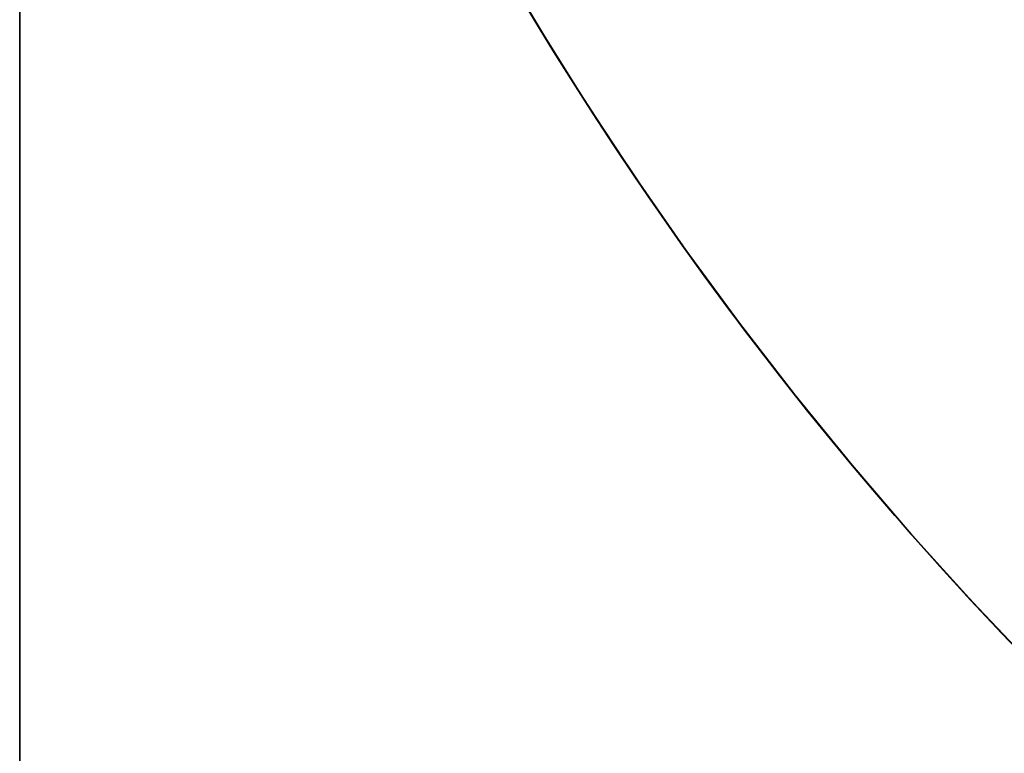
# Model space of a CAD drawing. Header units: millimetres. Extents: x -15 to 7, y 1 to 148.
# Tile 10 of 256: x -7.845 to -7.625, y 12.302 to 12.466. Entities that reach past the tile are written whole.
import ezdxf

# ---------------------------------------------------------------- set-up
doc = ezdxf.new("R2010")
doc.units = ezdxf.units.MM
doc.header["$MEASUREMENT"] = 0
doc.layers.add('Default', color=7, linetype='Continuous', true_color=0x000000)

msp = doc.modelspace()

# ---------------------------------------------------------------- linework, layer by layer
at = {"layer": 'Default', "color": 254, "true_color": 0xcad1ee}
for points in [[(-7.845, 8.20198), (-7.845, 103.34668)], [(-7.845, 69.82698), (-7.845, 8.24144)], [(-7.58895, 12.29263), (-7.60367, 12.30664), (-7.61804, 12.32102), (-7.63204, 12.33576), (-7.64565, 12.35084), (-7.65887, 12.36626), (-7.67168, 12.38199), (-7.68407, 12.39802), (-7.69604, 12.41433), (-7.70756, 12.43091), (-7.71864, 12.44773), (-7.72927, 12.46479), (-7.73943, 12.48205), (-7.74913, 12.49951), (-7.75836, 12.51715), (-7.76711, 12.53494), (-7.77539, 12.55286), (-7.78319, 12.57091), (-7.79051, 12.58906), (-7.79735, 12.60729), (-7.80372, 12.62558), (-7.80961, 12.64392)], [(-7.80961, 12.64392), (-7.80372, 12.62558), (-7.79735, 12.60729), (-7.79051, 12.58906), (-7.78319, 12.57091), (-7.77539, 12.55286), (-7.76711, 12.53494), (-7.75836, 12.51715), (-7.74913, 12.49951), (-7.73943, 12.48205), (-7.72927, 12.46479), (-7.71864, 12.44773), (-7.70756, 12.43091), (-7.69604, 12.41433), (-7.68407, 12.39802), (-7.67168, 12.38199), (-7.65887, 12.36626), (-7.64565, 12.35084), (-7.63204, 12.33576), (-7.61804, 12.32102), (-7.60367, 12.30664), (-7.58895, 12.29263)]]:
    msp.add_lwpolyline(points, dxfattribs=at)
at = {"layer": 'Default', "color": 254, "true_color": 0xcad1ee, "extrusion": (1, 0, 0)}
msp.add_lwpolyline([(13.11091, -102.76454), (13.04655, -102.76383), (12.98163, -102.76166), (12.91621, -102.758), (12.85034, -102.75281), (12.78405, -102.74606), (12.7174, -102.73772), (12.65044, -102.72775), (12.58322, -102.71613), (12.51581, -102.70283), (12.44825, -102.68782), (12.38061, -102.67108), (12.31296, -102.6526), (12.24534, -102.63236), (12.17784, -102.61034), (12.11052, -102.58653), (12.04344, -102.56093), (11.97667, -102.53353), (11.91029, -102.50434), (11.84436, -102.47335), (11.77896, -102.44057), (11.71415, -102.40601), (11.65001, -102.36969), (11.5866, -102.33162), (11.52401, -102.29183), (11.46228, -102.25034), (11.40151, -102.20718), (11.34174, -102.16237), (11.28305, -102.11597), (11.2255, -102.068), (11.16915, -102.01851), (11.11407, -101.96754), (11.0603, -101.91515), (11.00791, -101.86139), (10.95695, -101.8063), (10.90746, -101.74996), (10.85949, -101.69241), (10.81308, -101.63372), (10.76828, -101.57395), (10.72512, -101.51317), (10.68363, -101.45145), (10.64384, -101.38885), (10.60577, -101.32545), (10.56945, -101.26131), (10.53489, -101.1965), (10.50211, -101.13109), (10.47112, -101.06517), (10.44193, -100.99878), (10.41453, -100.93202), (10.38893, -100.86494), (10.36512, -100.79761), (10.3431, -100.73011), (10.32286, -100.6625), (10.30438, -100.59485), (10.28764, -100.52721), (10.27263, -100.45965), (10.25933, -100.39224), (10.24771, -100.32502), (10.23774, -100.25806), (10.22939, -100.19141), (10.22265, -100.12512), (10.21746, -100.05924), (10.2138, -99.99383), (10.21163, -99.92891), (10.21091, -99.86454), (10.21163, -99.80018), (10.2138, -99.73526), (10.21746, -99.66984), (10.22265, -99.60397), (10.22939, -99.53768), (10.23774, -99.47103), (10.24771, -99.40407), (10.25933, -99.33685), (10.27263, -99.26944), (10.28764, -99.20188), (10.30438, -99.13424), (10.32286, -99.06658), (10.3431, -98.99897), (10.36512, -98.93147), (10.38893, -98.86415), (10.41453, -98.79707), (10.44193, -98.7303), (10.47112, -98.66392), (10.50211, -98.59799), (10.53489, -98.53259), (10.56945, -98.46778), (10.60577, -98.40364), (10.64384, -98.34023), (10.68363, -98.27764), (10.72512, -98.21591), (10.76828, -98.15514), (10.81308, -98.09537), (10.85949, -98.03668), (10.90746, -97.97913), (10.95695, -97.92278), (11.00791, -97.8677), (11.0603, -97.81393), (11.11407, -97.76154), (11.16915, -97.71058), (11.2255, -97.66109), (11.28305, -97.61312), (11.34174, -97.56671), (11.40151, -97.52191), (11.46228, -97.47875), (11.52401, -97.43726), (11.5866, -97.39746), (11.65001, -97.3594), (11.71415, -97.32308), (11.77896, -97.28852), (11.84436, -97.25574), (11.91029, -97.22475), (11.97667, -97.19556), (12.04344, -97.16816), (12.11052, -97.14256), (12.17784, -97.11875), (12.24534, -97.09673), (12.31296, -97.07649), (12.38061, -97.058), (12.44825, -97.04127), (12.51581, -97.02626), (12.58322, -97.01296), (12.65044, -97.00134), (12.7174, -96.99137), (12.78405, -96.98302), (12.85034, -96.97627), (12.91621, -96.97109), (12.98163, -96.96743), (13.04655, -96.96526), (13.11091, -96.96454)], dxfattribs=at)
at = {"layer": 'Default', "color": 254, "true_color": 0xcad1ee, "extrusion": (1, 2.95629e-14, 1.33327e-14)}
msp.add_lwpolyline([(12.87925, -38.13162), (12.87753, -38.0173), (12.87235, -37.90271), (12.86368, -37.78802), (12.85151, -37.67338), (12.83584, -37.55895), (12.81667, -37.4449), (12.79401, -37.33138), (12.76789, -37.21855), (12.73835, -37.10656), (12.70542, -36.99559), (12.66916, -36.88577), (12.62963, -36.77725), (12.5869, -36.67019), (12.54105, -36.56471), (12.49217, -36.46095), (12.44035, -36.35905)], dxfattribs=at)
at = {"layer": 'Default', "color": 254, "true_color": 0xcad1ee, "extrusion": (-9.5684e-06, 0.240338, 0.970689)}
msp.add_lwpolyline([(7.84449, -33.76272), (7.8443, -33.74523), (7.84373, -33.72758), (7.84276, -33.70981), (7.84137, -33.69192), (7.83958, -33.67392), (7.83735, -33.65582), (7.83469, -33.63764), (7.8316, -33.6194), (7.82805, -33.6011), (7.82405, -33.58277), (7.81959, -33.56442), (7.81466, -33.54606), (7.80927, -33.52771), (7.80341, -33.50939), (7.79707, -33.49112), (7.79025, -33.47292), (7.78296, -33.45479), (7.77519, -33.43677), (7.76694, -33.41886), (7.75821, -33.40109), (7.74902, -33.38348), (7.73935, -33.36604), (7.72922, -33.34879), (7.71863, -33.33175), (7.70759, -33.31494), (7.69611, -33.29838), (7.68418, -33.28208), (7.67183, -33.26606), (7.65906, -33.25034), (7.64589, -33.23493), (7.63232, -33.21985), (7.61836, -33.20512), (7.60404, -33.19074), (7.58936, -33.17674), (7.57434, -33.16312), (7.559, -33.1499), (7.54335, -33.13709), (7.5274, -33.12469), (7.51118, -33.11273), (7.49469, -33.10121), (7.47797, -33.09013), (7.46102, -33.0795), (7.44387, -33.06933), (7.42653, -33.05963), (7.40902, -33.05039), (7.39136, -33.04162), (7.37356, -33.03333), (7.35566, -33.02551), (7.33765, -33.01817), (7.31957, -33.0113), (7.30143, -33.0049), (7.28324, -32.99898), (7.26503, -32.99352), (7.24682, -32.98853), (7.2286, -32.984), (7.21042, -32.97992), (7.19227, -32.97629), (7.17417, -32.97311), (7.15614, -32.97036), (7.1382, -32.96804), (7.12035, -32.96613), (7.10261, -32.96464), (7.08499, -32.96356), (7.0675, -32.96286)], dxfattribs=at)
at = {"layer": 'Default', "color": 254, "true_color": 0xcad1ee, "extrusion": (1.69519e-05, -0.240331, 0.970691)}
msp.add_lwpolyline([(-7.8441, 3.44946), (-7.84392, 3.43196), (-7.84335, 3.41432), (-7.84238, 3.39654), (-7.841, 3.37865), (-7.83921, 3.36064), (-7.83698, 3.34254), (-7.83433, 3.32436), (-7.83124, 3.30612), (-7.82769, 3.28782), (-7.8237, 3.26948), (-7.81924, 3.25113), (-7.81432, 3.23276), (-7.80893, 3.21441), (-7.80307, 3.19609), (-7.79673, 3.17782), (-7.78992, 3.15961), (-7.78263, 3.14148), (-7.77486, 3.12345), (-7.76661, 3.10554), (-7.75789, 3.08777), (-7.7487, 3.07015), (-7.73903, 3.0527), (-7.72891, 3.03545), (-7.71832, 3.01841), (-7.70728, 3.0016), (-7.6958, 2.98503), (-7.68387, 2.96873), (-7.67152, 2.9527), (-7.65875, 2.93698), (-7.64558, 2.92156), (-7.63201, 2.90648), (-7.61806, 2.89174), (-7.60373, 2.87736), (-7.58905, 2.86336), (-7.57404, 2.84973), (-7.55869, 2.83651), (-7.54304, 2.82369), (-7.52709, 2.8113), (-7.51086, 2.79933), (-7.49438, 2.7878), (-7.47766, 2.77672), (-7.46071, 2.76609), (-7.44355, 2.75592), (-7.42621, 2.74621), (-7.4087, 2.73697), (-7.39103, 2.7282), (-7.37324, 2.7199), (-7.35533, 2.71208), (-7.33732, 2.70474), (-7.31924, 2.69787), (-7.3011, 2.69147), (-7.28291, 2.68554), (-7.2647, 2.68008), (-7.24647, 2.67509), (-7.22826, 2.67056), (-7.21007, 2.66648), (-7.19192, 2.66285), (-7.17382, 2.65966), (-7.15579, 2.65691), (-7.13784, 2.65459), (-7.11999, 2.65269), (-7.10225, 2.6512), (-7.08462, 2.65011), (-7.06713, 2.64941)], dxfattribs=at)
at = {"layer": 'Default', "color": 254, "true_color": 0xcad1ee, "extrusion": (1, 1.62511e-14, -1.57128e-15)}
msp.add_lwpolyline([(11.878, -90.07903), (11.93453, -90.03911), (11.99, -89.99737), (12.04434, -89.95385), (12.09746, -89.9086), (12.14927, -89.86167), (12.1997, -89.81312), (12.24867, -89.76302), (12.29612, -89.71141), (12.34197, -89.65839), (12.38616, -89.60402), (12.42864, -89.54838), (12.46934, -89.49155), (12.50823, -89.43362), (12.54526, -89.37468), (12.5804, -89.31481), (12.6136, -89.2541)], dxfattribs=at)
at = {"layer": 'Default', "color": 254, "true_color": 0xcad1ee, "extrusion": (5.57021e-14, 0.466624, 0.884456)}
msp.add_lwpolyline([(7.845, -52.80426), (7.84481, -52.78677), (7.84423, -52.76914), (7.84325, -52.75138), (7.84186, -52.73349), (7.84006, -52.7155), (7.83783, -52.69742), (7.83517, -52.67925), (7.83207, -52.66102), (7.82852, -52.64273), (7.82452, -52.62441), (7.82006, -52.60607), (7.81514, -52.58772), (7.80974, -52.56939), (7.80388, -52.55108), (7.79754, -52.53283), (7.79073, -52.51463), (7.78344, -52.49652), (7.77567, -52.47851), (7.76743, -52.46061), (7.75871, -52.44286), (7.74952, -52.42525), (7.73987, -52.40783), (7.72974, -52.39059), (7.71917, -52.37356), (7.70813, -52.35677), (7.69666, -52.34021), (7.68475, -52.32393), (7.67241, -52.30792), (7.65965, -52.29221), (7.64649, -52.27681), (7.63293, -52.26174), (7.61899, -52.24701), (7.60469, -52.23264), (7.59003, -52.21865), (7.57502, -52.20503), (7.5597, -52.19182), (7.54406, -52.17901), (7.52813, -52.16662), (7.51192, -52.15466), (7.49546, -52.14314), (7.47875, -52.13206), (7.46183, -52.12143), (7.44469, -52.11126), (7.42737, -52.10156), (7.40988, -52.09232), (7.39224, -52.08355), (7.37446, -52.07525), (7.35657, -52.06743), (7.33859, -52.06008), (7.32053, -52.05321), (7.3024, -52.0468), (7.28424, -52.04087), (7.26604, -52.03541), (7.24784, -52.03041), (7.22965, -52.02586), (7.21148, -52.02178), (7.19334, -52.01814), (7.17526, -52.01494), (7.15725, -52.01218), (7.13932, -52.00984), (7.12149, -52.00793), (7.10376, -52.00642), (7.08615, -52.00532), (7.06868, -52.00461)], dxfattribs=at)
at = {"layer": 'Default', "color": 254, "true_color": 0xcad1ee, "extrusion": (2.50687e-14, -0.466624, 0.884456)}
msp.add_lwpolyline([(-7.845, -5.96305), (-7.84481, -5.98054), (-7.84423, -5.99818), (-7.84325, -6.01594), (-7.84186, -6.03382), (-7.84006, -6.05181), (-7.83783, -6.0699), (-7.83517, -6.08807), (-7.83207, -6.1063), (-7.82852, -6.12458), (-7.82452, -6.14291), (-7.82006, -6.16125), (-7.81514, -6.17959), (-7.80974, -6.19793), (-7.80388, -6.21623), (-7.79754, -6.23449), (-7.79073, -6.25269), (-7.78344, -6.2708), (-7.77567, -6.28881), (-7.76743, -6.3067), (-7.75871, -6.32446), (-7.74952, -6.34206), (-7.73987, -6.35949), (-7.72974, -6.37673), (-7.71917, -6.39375), (-7.70813, -6.41055), (-7.69666, -6.4271), (-7.68475, -6.44339), (-7.67241, -6.4594), (-7.65965, -6.47511), (-7.64649, -6.49051), (-7.63293, -6.50558), (-7.61899, -6.52031), (-7.60469, -6.53467), (-7.59003, -6.54867), (-7.57502, -6.56228), (-7.5597, -6.5755), (-7.54406, -6.58831), (-7.52813, -6.60069), (-7.51192, -6.61266), (-7.49546, -6.62418), (-7.47875, -6.63526), (-7.46183, -6.64588), (-7.44469, -6.65605), (-7.42737, -6.66576), (-7.40988, -6.675), (-7.39224, -6.68377), (-7.37446, -6.69206), (-7.35657, -6.69989), (-7.33859, -6.70724), (-7.32053, -6.71411), (-7.3024, -6.72051), (-7.28424, -6.72645), (-7.26604, -6.73191), (-7.24784, -6.73691), (-7.22965, -6.74145), (-7.21148, -6.74554), (-7.19334, -6.74918), (-7.17526, -6.75238), (-7.15725, -6.75514), (-7.13932, -6.75747), (-7.12149, -6.75939), (-7.10376, -6.76089), (-7.08615, -6.76199), (-7.06868, -6.7627)], dxfattribs=at)
at = {"layer": 'Default', "color": 254, "true_color": 0xcad1ee, "extrusion": (1, 3.29994e-15, 2.29093e-15)}
msp.add_lwpolyline([(11.22501, -34.99611), (11.3184, -35.06207), (11.41006, -35.13103), (11.49983, -35.20293), (11.58759, -35.27769), (11.67319, -35.35523), (11.75651, -35.43544), (11.83743, -35.51822), (11.91581, -35.60348), (11.99157, -35.69108), (12.06458, -35.78091), (12.13476, -35.87284), (12.20201, -35.96673), (12.26626, -36.06244), (12.32744, -36.15983), (12.38549, -36.25875), (12.44035, -36.35905)], dxfattribs=at)
at = {"layer": 'Default', "color": 254, "true_color": 0xcad1ee}
for points in [[(-7.62252, 12.32565, -61.84331), (-7.62974, 12.33328, -61.8437), (-7.63676, 12.3409, -61.84427), (-7.6436, 12.34851, -61.84503), (-7.65026, 12.35612, -61.84597), (-7.65673, 12.36371, -61.84709), (-7.66303, 12.37127, -61.84839), (-7.66916, 12.37882, -61.84987), (-7.67511, 12.38633, -61.85153), (-7.68089, 12.39381, -61.85338), (-7.6865, 12.40125, -61.8554), (-7.69195, 12.40865, -61.85761), (-7.69723, 12.416, -61.86), (-7.70235, 12.4233, -61.86257), (-7.70732, 12.43055, -61.86533), (-7.71212, 12.43772, -61.86825), (-7.71677, 12.44482, -61.87136), (-7.72126, 12.45185, -61.87463), (-7.72561, 12.45879, -61.87808), (-7.7298, 12.46565, -61.8817), (-7.73384, 12.47243, -61.88549)], [(-7.62252, 12.32565, -65.84331), (-7.62974, 12.33328, -65.8437), (-7.63676, 12.3409, -65.84427), (-7.6436, 12.34851, -65.84503), (-7.65026, 12.35612, -65.84597), (-7.65673, 12.36371, -65.84709), (-7.66303, 12.37127, -65.84839), (-7.66916, 12.37882, -65.84987), (-7.67511, 12.38633, -65.85153), (-7.68089, 12.39381, -65.85338), (-7.6865, 12.40125, -65.8554), (-7.69195, 12.40865, -65.85761), (-7.69723, 12.416, -65.86), (-7.70235, 12.4233, -65.86257), (-7.70732, 12.43055, -65.86533), (-7.71212, 12.43772, -65.86825), (-7.71677, 12.44482, -65.87136), (-7.72126, 12.45185, -65.87463), (-7.72561, 12.45879, -65.87808), (-7.7298, 12.46565, -65.8817), (-7.73384, 12.47243, -65.88549)], [(-7.62252, 12.32565, -69.84331), (-7.62974, 12.33328, -69.8437), (-7.63676, 12.3409, -69.84427), (-7.6436, 12.34851, -69.84503), (-7.65026, 12.35612, -69.84597), (-7.65673, 12.36371, -69.84709), (-7.66303, 12.37127, -69.84839), (-7.66916, 12.37882, -69.84987), (-7.67511, 12.38633, -69.85153), (-7.68089, 12.39381, -69.85338), (-7.6865, 12.40125, -69.8554), (-7.69195, 12.40865, -69.85761), (-7.69723, 12.416, -69.86), (-7.70235, 12.4233, -69.86257), (-7.70732, 12.43055, -69.86533), (-7.71212, 12.43772, -69.86825), (-7.71677, 12.44482, -69.87136), (-7.72126, 12.45185, -69.87463), (-7.72561, 12.45879, -69.87808), (-7.7298, 12.46565, -69.8817), (-7.73384, 12.47243, -69.88549)], [(-7.62252, 12.32565, -73.84331), (-7.62974, 12.33328, -73.8437), (-7.63676, 12.3409, -73.84427), (-7.6436, 12.34851, -73.84503), (-7.65026, 12.35612, -73.84597), (-7.65673, 12.36371, -73.84709), (-7.66303, 12.37127, -73.84839), (-7.66916, 12.37882, -73.84987), (-7.67511, 12.38633, -73.85153), (-7.68089, 12.39381, -73.85338), (-7.6865, 12.40125, -73.8554), (-7.69195, 12.40865, -73.85761), (-7.69723, 12.416, -73.86), (-7.70235, 12.4233, -73.86257), (-7.70732, 12.43055, -73.86533), (-7.71212, 12.43772, -73.86825), (-7.71677, 12.44482, -73.87136), (-7.72126, 12.45185, -73.87463), (-7.72561, 12.45879, -73.87808), (-7.7298, 12.46565, -73.8817), (-7.73384, 12.47243, -73.88549)], [(-7.62252, 12.32565, -77.84331), (-7.62974, 12.33328, -77.8437), (-7.63676, 12.3409, -77.84427), (-7.6436, 12.34851, -77.84503), (-7.65026, 12.35612, -77.84597), (-7.65673, 12.36371, -77.84709), (-7.66303, 12.37127, -77.84839), (-7.66916, 12.37882, -77.84987), (-7.67511, 12.38633, -77.85153), (-7.68089, 12.39381, -77.85338), (-7.6865, 12.40125, -77.8554), (-7.69195, 12.40865, -77.85761), (-7.69723, 12.416, -77.86), (-7.70235, 12.4233, -77.86257), (-7.70732, 12.43055, -77.86533), (-7.71212, 12.43772, -77.86825), (-7.71677, 12.44482, -77.87136), (-7.72126, 12.45185, -77.87463), (-7.72561, 12.45879, -77.87808), (-7.7298, 12.46565, -77.8817), (-7.73384, 12.47243, -77.88549)], [(-7.62252, 12.32565, -81.84331), (-7.62974, 12.33328, -81.8437), (-7.63676, 12.3409, -81.84427), (-7.6436, 12.34851, -81.84503), (-7.65026, 12.35612, -81.84597), (-7.65673, 12.36371, -81.84709), (-7.66303, 12.37127, -81.84839), (-7.66916, 12.37882, -81.84987), (-7.67511, 12.38633, -81.85153), (-7.68089, 12.39381, -81.85338), (-7.6865, 12.40125, -81.8554), (-7.69195, 12.40865, -81.85761), (-7.69723, 12.416, -81.86), (-7.70235, 12.4233, -81.86257), (-7.70732, 12.43055, -81.86533), (-7.71212, 12.43772, -81.86825), (-7.71677, 12.44482, -81.87136), (-7.72126, 12.45185, -81.87463), (-7.72561, 12.45879, -81.87808), (-7.7298, 12.46565, -81.8817), (-7.73384, 12.47243, -81.88549)], [(-7.62252, 12.32565, -45.84331), (-7.62974, 12.33328, -45.8437), (-7.63676, 12.3409, -45.84427), (-7.6436, 12.34851, -45.84503), (-7.65026, 12.35612, -45.84597), (-7.65673, 12.36371, -45.84709), (-7.66303, 12.37127, -45.84839), (-7.66916, 12.37882, -45.84987), (-7.67511, 12.38633, -45.85153), (-7.68089, 12.39381, -45.85338), (-7.6865, 12.40125, -45.8554), (-7.69195, 12.40865, -45.85761), (-7.69723, 12.416, -45.86), (-7.70235, 12.4233, -45.86257), (-7.70732, 12.43055, -45.86533), (-7.71212, 12.43772, -45.86825), (-7.71677, 12.44482, -45.87136), (-7.72126, 12.45185, -45.87463), (-7.72561, 12.45879, -45.87808), (-7.7298, 12.46565, -45.8817), (-7.73384, 12.47243, -45.88549)], [(-7.62252, 12.32565, -49.84331), (-7.62974, 12.33328, -49.8437), (-7.63676, 12.3409, -49.84427), (-7.6436, 12.34851, -49.84503), (-7.65026, 12.35612, -49.84597), (-7.65673, 12.36371, -49.84709), (-7.66303, 12.37127, -49.84839), (-7.66916, 12.37882, -49.84987), (-7.67511, 12.38633, -49.85153), (-7.68089, 12.39381, -49.85338), (-7.6865, 12.40125, -49.8554), (-7.69195, 12.40865, -49.85761), (-7.69723, 12.416, -49.86), (-7.70235, 12.4233, -49.86257), (-7.70732, 12.43055, -49.86533), (-7.71212, 12.43772, -49.86825), (-7.71677, 12.44482, -49.87136), (-7.72126, 12.45185, -49.87463), (-7.72561, 12.45879, -49.87808), (-7.7298, 12.46565, -49.8817), (-7.73384, 12.47243, -49.88549)], [(-7.62252, 12.32565, -53.84331), (-7.62974, 12.33328, -53.8437), (-7.63676, 12.3409, -53.84427), (-7.6436, 12.34851, -53.84503), (-7.65026, 12.35612, -53.84597), (-7.65673, 12.36371, -53.84709), (-7.66303, 12.37127, -53.84839), (-7.66916, 12.37882, -53.84987), (-7.67511, 12.38633, -53.85153), (-7.68089, 12.39381, -53.85338), (-7.6865, 12.40125, -53.8554), (-7.69195, 12.40865, -53.85761), (-7.69723, 12.416, -53.86), (-7.70235, 12.4233, -53.86257), (-7.70732, 12.43055, -53.86533), (-7.71212, 12.43772, -53.86825), (-7.71677, 12.44482, -53.87136), (-7.72126, 12.45185, -53.87463), (-7.72561, 12.45879, -53.87808), (-7.7298, 12.46565, -53.8817), (-7.73384, 12.47243, -53.88549)], [(-7.62252, 12.32565, -57.84331), (-7.62974, 12.33328, -57.8437), (-7.63676, 12.3409, -57.84427), (-7.6436, 12.34851, -57.84503), (-7.65026, 12.35612, -57.84597), (-7.65673, 12.36371, -57.84709), (-7.66303, 12.37127, -57.84839), (-7.66916, 12.37882, -57.84987), (-7.67511, 12.38633, -57.85153), (-7.68089, 12.39381, -57.85338), (-7.6865, 12.40125, -57.8554), (-7.69195, 12.40865, -57.85761), (-7.69723, 12.416, -57.86), (-7.70235, 12.4233, -57.86257), (-7.70732, 12.43055, -57.86533), (-7.71212, 12.43772, -57.86825), (-7.71677, 12.44482, -57.87136), (-7.72126, 12.45185, -57.87463), (-7.72561, 12.45879, -57.87808), (-7.7298, 12.46565, -57.8817), (-7.73384, 12.47243, -57.88549)], [(-7.73366, 12.47212, -60.27821), (-7.7297, 12.46549, -60.28191), (-7.7256, 12.45878, -60.28544), (-7.72135, 12.45199, -60.28882), (-7.71696, 12.44512, -60.29203), (-7.71242, 12.43817, -60.29508), (-7.70773, 12.43116, -60.29795), (-7.70289, 12.42408, -60.30066), (-7.6979, 12.41695, -60.30319), (-7.69276, 12.40977, -60.30555), (-7.68746, 12.40255, -60.30774), (-7.682, 12.39528, -60.30976), (-7.67639, 12.38797, -60.3116), (-7.67061, 12.38063, -60.31327), (-7.66466, 12.37326, -60.31476), (-7.65855, 12.36587, -60.31608), (-7.65227, 12.35845, -60.31723), (-7.64581, 12.35102, -60.31821), (-7.63918, 12.34358, -60.31901), (-7.63238, 12.33612, -60.31963), (-7.6254, 12.32867, -60.32009), (-7.61823, 12.32121, -60.32036)], [(-7.73366, 12.47212, -56.27821), (-7.7297, 12.46549, -56.28191), (-7.7256, 12.45878, -56.28544), (-7.72135, 12.45199, -56.28882), (-7.71696, 12.44512, -56.29203), (-7.71242, 12.43817, -56.29508), (-7.70773, 12.43116, -56.29795), (-7.70289, 12.42408, -56.30066), (-7.6979, 12.41695, -56.30319), (-7.69276, 12.40977, -56.30555), (-7.68746, 12.40255, -56.30774), (-7.682, 12.39528, -56.30976), (-7.67639, 12.38797, -56.3116), (-7.67061, 12.38063, -56.31327), (-7.66466, 12.37326, -56.31476), (-7.65855, 12.36587, -56.31608), (-7.65227, 12.35845, -56.31723), (-7.64581, 12.35102, -56.31821), (-7.63918, 12.34358, -56.31901), (-7.63238, 12.33612, -56.31963), (-7.6254, 12.32867, -56.32009), (-7.61823, 12.32121, -56.32036)], [(-7.73366, 12.47212, -52.27821), (-7.7297, 12.46549, -52.28191), (-7.7256, 12.45878, -52.28544), (-7.72135, 12.45199, -52.28882), (-7.71696, 12.44512, -52.29203), (-7.71242, 12.43817, -52.29508), (-7.70773, 12.43116, -52.29795), (-7.70289, 12.42408, -52.30066), (-7.6979, 12.41695, -52.30319), (-7.69276, 12.40977, -52.30555), (-7.68746, 12.40255, -52.30774), (-7.682, 12.39528, -52.30976), (-7.67639, 12.38797, -52.3116), (-7.67061, 12.38063, -52.31327), (-7.66466, 12.37326, -52.31476), (-7.65855, 12.36587, -52.31608), (-7.65227, 12.35845, -52.31723), (-7.64581, 12.35102, -52.31821), (-7.63918, 12.34358, -52.31901), (-7.63238, 12.33612, -52.31963), (-7.6254, 12.32867, -52.32009), (-7.61823, 12.32121, -52.32036)], [(-7.73366, 12.47212, -48.27821), (-7.7297, 12.46549, -48.28191), (-7.7256, 12.45878, -48.28544), (-7.72135, 12.45199, -48.28882), (-7.71696, 12.44512, -48.29203), (-7.71242, 12.43817, -48.29508), (-7.70773, 12.43116, -48.29795), (-7.70289, 12.42408, -48.30066), (-7.6979, 12.41695, -48.30319), (-7.69276, 12.40977, -48.30555), (-7.68746, 12.40255, -48.30774), (-7.682, 12.39528, -48.30976), (-7.67639, 12.38797, -48.3116), (-7.67061, 12.38063, -48.31327), (-7.66466, 12.37326, -48.31476), (-7.65855, 12.36587, -48.31608), (-7.65227, 12.35845, -48.31723), (-7.64581, 12.35102, -48.31821), (-7.63918, 12.34358, -48.31901), (-7.63238, 12.33612, -48.31963), (-7.6254, 12.32867, -48.32009), (-7.61823, 12.32121, -48.32036)], [(-7.73366, 12.47212, -84.27821), (-7.7297, 12.46549, -84.28191), (-7.7256, 12.45878, -84.28544), (-7.72135, 12.45199, -84.28882), (-7.71696, 12.44512, -84.29203), (-7.71242, 12.43817, -84.29508), (-7.70773, 12.43116, -84.29795), (-7.70289, 12.42408, -84.30066), (-7.6979, 12.41695, -84.30319), (-7.69276, 12.40977, -84.30555), (-7.68746, 12.40255, -84.30774), (-7.682, 12.39528, -84.30976), (-7.67639, 12.38797, -84.3116), (-7.67061, 12.38063, -84.31327), (-7.66466, 12.37326, -84.31476), (-7.65855, 12.36587, -84.31608), (-7.65227, 12.35845, -84.31723), (-7.64581, 12.35102, -84.31821), (-7.63918, 12.34358, -84.31901), (-7.63238, 12.33612, -84.31963), (-7.6254, 12.32867, -84.32009), (-7.61823, 12.32121, -84.32036)], [(-7.73366, 12.47212, -80.27821), (-7.7297, 12.46549, -80.28191), (-7.7256, 12.45878, -80.28544), (-7.72135, 12.45199, -80.28882), (-7.71696, 12.44512, -80.29203), (-7.71242, 12.43817, -80.29508), (-7.70773, 12.43116, -80.29795), (-7.70289, 12.42408, -80.30066), (-7.6979, 12.41695, -80.30319), (-7.69276, 12.40977, -80.30555), (-7.68746, 12.40255, -80.30774), (-7.682, 12.39528, -80.30976), (-7.67639, 12.38797, -80.3116), (-7.67061, 12.38063, -80.31327), (-7.66466, 12.37326, -80.31476), (-7.65855, 12.36587, -80.31608), (-7.65227, 12.35845, -80.31723), (-7.64581, 12.35102, -80.31821), (-7.63918, 12.34358, -80.31901), (-7.63238, 12.33612, -80.31963), (-7.6254, 12.32867, -80.32009), (-7.61823, 12.32121, -80.32036)], [(-7.73366, 12.47212, -76.27821), (-7.7297, 12.46549, -76.28191), (-7.7256, 12.45878, -76.28544), (-7.72135, 12.45199, -76.28882), (-7.71696, 12.44512, -76.29203), (-7.71242, 12.43817, -76.29508), (-7.70773, 12.43116, -76.29795), (-7.70289, 12.42408, -76.30066), (-7.6979, 12.41695, -76.30319), (-7.69276, 12.40977, -76.30555), (-7.68746, 12.40255, -76.30774), (-7.682, 12.39528, -76.30976), (-7.67639, 12.38797, -76.3116), (-7.67061, 12.38063, -76.31327), (-7.66466, 12.37326, -76.31476), (-7.65855, 12.36587, -76.31608), (-7.65227, 12.35845, -76.31723), (-7.64581, 12.35102, -76.31821), (-7.63918, 12.34358, -76.31901), (-7.63238, 12.33612, -76.31963), (-7.6254, 12.32867, -76.32009), (-7.61823, 12.32121, -76.32036)], [(-7.73366, 12.47212, -72.27821), (-7.7297, 12.46549, -72.28191), (-7.7256, 12.45878, -72.28544), (-7.72135, 12.45199, -72.28882), (-7.71696, 12.44512, -72.29203), (-7.71242, 12.43817, -72.29508), (-7.70773, 12.43116, -72.29795), (-7.70289, 12.42408, -72.30066), (-7.6979, 12.41695, -72.30319), (-7.69276, 12.40977, -72.30555), (-7.68746, 12.40255, -72.30774), (-7.682, 12.39528, -72.30976), (-7.67639, 12.38797, -72.3116), (-7.67061, 12.38063, -72.31327), (-7.66466, 12.37326, -72.31476), (-7.65855, 12.36587, -72.31608), (-7.65227, 12.35845, -72.31723), (-7.64581, 12.35102, -72.31821), (-7.63918, 12.34358, -72.31901), (-7.63238, 12.33612, -72.31963), (-7.6254, 12.32867, -72.32009), (-7.61823, 12.32121, -72.32036)], [(-7.73366, 12.47212, -68.27821), (-7.7297, 12.46549, -68.28191), (-7.7256, 12.45878, -68.28544), (-7.72135, 12.45199, -68.28882), (-7.71696, 12.44512, -68.29203), (-7.71242, 12.43817, -68.29508), (-7.70773, 12.43116, -68.29795), (-7.70289, 12.42408, -68.30066), (-7.6979, 12.41695, -68.30319), (-7.69276, 12.40977, -68.30555), (-7.68746, 12.40255, -68.30774), (-7.682, 12.39528, -68.30976), (-7.67639, 12.38797, -68.3116), (-7.67061, 12.38063, -68.31327), (-7.66466, 12.37326, -68.31476), (-7.65855, 12.36587, -68.31608), (-7.65227, 12.35845, -68.31723), (-7.64581, 12.35102, -68.31821), (-7.63918, 12.34358, -68.31901), (-7.63238, 12.33612, -68.31963), (-7.6254, 12.32867, -68.32009), (-7.61823, 12.32121, -68.32036)], [(-7.73366, 12.47212, -64.27821), (-7.7297, 12.46549, -64.28191), (-7.7256, 12.45878, -64.28544), (-7.72135, 12.45199, -64.28882), (-7.71696, 12.44512, -64.29203), (-7.71242, 12.43817, -64.29508), (-7.70773, 12.43116, -64.29795), (-7.70289, 12.42408, -64.30066), (-7.6979, 12.41695, -64.30319), (-7.69276, 12.40977, -64.30555), (-7.68746, 12.40255, -64.30774), (-7.682, 12.39528, -64.30976), (-7.67639, 12.38797, -64.3116), (-7.67061, 12.38063, -64.31327), (-7.66466, 12.37326, -64.31476), (-7.65855, 12.36587, -64.31608), (-7.65227, 12.35845, -64.31723), (-7.64581, 12.35102, -64.31821), (-7.63918, 12.34358, -64.31901), (-7.63238, 12.33612, -64.31963), (-7.6254, 12.32867, -64.32009), (-7.61823, 12.32121, -64.32036)], [(-7.61823, 12.32121, -60.32036), (-7.62886, 12.33234, -60.31989), (-7.63923, 12.34362, -60.31904), (-7.64933, 12.35503, -60.31776), (-7.65428, 12.3608, -60.31695), (-7.65917, 12.3666, -60.31603), (-7.66399, 12.37244, -60.31499), (-7.66876, 12.37831, -60.31383), (-7.67346, 12.38423, -60.31254), (-7.6781, 12.39018, -60.31112), (-7.68268, 12.39617, -60.30957), (-7.68721, 12.4022, -60.30788), (-7.69167, 12.40827, -60.30605), (-7.69608, 12.41439, -60.30407), (-7.70033, 12.42041, -60.30199), (-7.70453, 12.42647, -60.29976), (-7.70867, 12.43257, -60.29737), (-7.71274, 12.43869, -60.29482), (-7.71675, 12.44484, -60.29212), (-7.72068, 12.451, -60.28925), (-7.72455, 12.45716, -60.28622), (-7.72834, 12.46333, -60.28302), (-7.73205, 12.4695, -60.27965)], [(-7.61823, 12.32121, -56.32036), (-7.62886, 12.33234, -56.31989), (-7.63923, 12.34362, -56.31904), (-7.64933, 12.35503, -56.31776), (-7.65428, 12.3608, -56.31695), (-7.65917, 12.3666, -56.31603), (-7.66399, 12.37244, -56.31499), (-7.66876, 12.37831, -56.31383), (-7.67346, 12.38423, -56.31254), (-7.6781, 12.39018, -56.31112), (-7.68268, 12.39617, -56.30957), (-7.68721, 12.4022, -56.30788), (-7.69167, 12.40827, -56.30605), (-7.69608, 12.41439, -56.30407), (-7.70033, 12.42041, -56.30199), (-7.70453, 12.42647, -56.29976), (-7.70867, 12.43257, -56.29737), (-7.71274, 12.43869, -56.29482), (-7.71675, 12.44484, -56.29212), (-7.72068, 12.451, -56.28925), (-7.72455, 12.45716, -56.28622), (-7.72834, 12.46333, -56.28302), (-7.73205, 12.4695, -56.27965)], [(-7.61823, 12.32121, -52.32036), (-7.62886, 12.33234, -52.31989), (-7.63923, 12.34362, -52.31904), (-7.64933, 12.35503, -52.31776), (-7.65428, 12.3608, -52.31695), (-7.65917, 12.3666, -52.31603), (-7.66399, 12.37244, -52.31499), (-7.66876, 12.37831, -52.31383), (-7.67346, 12.38423, -52.31254), (-7.6781, 12.39018, -52.31112), (-7.68268, 12.39617, -52.30957), (-7.68721, 12.4022, -52.30788), (-7.69167, 12.40827, -52.30605), (-7.69608, 12.41439, -52.30407), (-7.70033, 12.42041, -52.30199), (-7.70453, 12.42647, -52.29976), (-7.70867, 12.43257, -52.29737), (-7.71274, 12.43869, -52.29482), (-7.71675, 12.44484, -52.29212), (-7.72068, 12.451, -52.28925), (-7.72455, 12.45716, -52.28622), (-7.72834, 12.46333, -52.28302), (-7.73205, 12.4695, -52.27965)], [(-7.61823, 12.32121, -48.32036), (-7.62886, 12.33234, -48.31989), (-7.63923, 12.34362, -48.31904), (-7.64933, 12.35503, -48.31776), (-7.65428, 12.3608, -48.31695), (-7.65917, 12.3666, -48.31603), (-7.66399, 12.37244, -48.31499), (-7.66876, 12.37831, -48.31383), (-7.67346, 12.38423, -48.31254), (-7.6781, 12.39018, -48.31112), (-7.68268, 12.39617, -48.30957), (-7.68721, 12.4022, -48.30788), (-7.69167, 12.40827, -48.30605), (-7.69608, 12.41439, -48.30407), (-7.70033, 12.42041, -48.30199), (-7.70453, 12.42647, -48.29976), (-7.70867, 12.43257, -48.29737), (-7.71274, 12.43869, -48.29482), (-7.71675, 12.44484, -48.29212), (-7.72068, 12.451, -48.28925), (-7.72455, 12.45716, -48.28622), (-7.72834, 12.46333, -48.28302), (-7.73205, 12.4695, -48.27965)], [(-7.61823, 12.32121, -84.32036), (-7.62886, 12.33234, -84.31989), (-7.63923, 12.34362, -84.31904), (-7.64933, 12.35503, -84.31776), (-7.65428, 12.3608, -84.31695), (-7.65917, 12.3666, -84.31603), (-7.66399, 12.37244, -84.31499), (-7.66876, 12.37831, -84.31383), (-7.67346, 12.38423, -84.31254), (-7.6781, 12.39018, -84.31112), (-7.68268, 12.39617, -84.30957), (-7.68721, 12.4022, -84.30788), (-7.69167, 12.40827, -84.30605), (-7.69608, 12.41439, -84.30407), (-7.70033, 12.42041, -84.30199), (-7.70453, 12.42647, -84.29976), (-7.70867, 12.43257, -84.29737), (-7.71274, 12.43869, -84.29482), (-7.71675, 12.44484, -84.29212), (-7.72068, 12.451, -84.28925), (-7.72455, 12.45716, -84.28622), (-7.72834, 12.46333, -84.28302), (-7.73205, 12.4695, -84.27965)], [(-7.61823, 12.32121, -80.32036), (-7.62886, 12.33234, -80.31989), (-7.63923, 12.34362, -80.31904), (-7.64933, 12.35503, -80.31776), (-7.65428, 12.3608, -80.31695), (-7.65917, 12.3666, -80.31603), (-7.66399, 12.37244, -80.31499), (-7.66876, 12.37831, -80.31383), (-7.67346, 12.38423, -80.31254), (-7.6781, 12.39018, -80.31112), (-7.68268, 12.39617, -80.30957), (-7.68721, 12.4022, -80.30788), (-7.69167, 12.40827, -80.30605), (-7.69608, 12.41439, -80.30407), (-7.70033, 12.42041, -80.30199), (-7.70453, 12.42647, -80.29976), (-7.70867, 12.43257, -80.29737), (-7.71274, 12.43869, -80.29482), (-7.71675, 12.44484, -80.29212), (-7.72068, 12.451, -80.28925), (-7.72455, 12.45716, -80.28622), (-7.72834, 12.46333, -80.28302), (-7.73205, 12.4695, -80.27965)], [(-7.61823, 12.32121, -76.32036), (-7.62886, 12.33234, -76.31989), (-7.63923, 12.34362, -76.31904), (-7.64933, 12.35503, -76.31776), (-7.65428, 12.3608, -76.31695), (-7.65917, 12.3666, -76.31603), (-7.66399, 12.37244, -76.31499), (-7.66876, 12.37831, -76.31383), (-7.67346, 12.38423, -76.31254), (-7.6781, 12.39018, -76.31112), (-7.68268, 12.39617, -76.30957), (-7.68721, 12.4022, -76.30788), (-7.69167, 12.40827, -76.30605), (-7.69608, 12.41439, -76.30407), (-7.70033, 12.42041, -76.30199), (-7.70453, 12.42647, -76.29976), (-7.70867, 12.43257, -76.29737), (-7.71274, 12.43869, -76.29482), (-7.71675, 12.44484, -76.29212), (-7.72068, 12.451, -76.28925), (-7.72455, 12.45716, -76.28622), (-7.72834, 12.46333, -76.28302), (-7.73205, 12.4695, -76.27965)], [(-7.61823, 12.32121, -72.32036), (-7.62886, 12.33234, -72.31989), (-7.63923, 12.34362, -72.31904), (-7.64933, 12.35503, -72.31776), (-7.65428, 12.3608, -72.31695), (-7.65917, 12.3666, -72.31603), (-7.66399, 12.37244, -72.31499), (-7.66876, 12.37831, -72.31383), (-7.67346, 12.38423, -72.31254), (-7.6781, 12.39018, -72.31112), (-7.68268, 12.39617, -72.30957), (-7.68721, 12.4022, -72.30788), (-7.69167, 12.40827, -72.30605), (-7.69608, 12.41439, -72.30407), (-7.70033, 12.42041, -72.30199), (-7.70453, 12.42647, -72.29976), (-7.70867, 12.43257, -72.29737), (-7.71274, 12.43869, -72.29482), (-7.71675, 12.44484, -72.29212), (-7.72068, 12.451, -72.28925), (-7.72455, 12.45716, -72.28622), (-7.72834, 12.46333, -72.28302), (-7.73205, 12.4695, -72.27965)], [(-7.61823, 12.32121, -68.32036), (-7.62886, 12.33234, -68.31989), (-7.63923, 12.34362, -68.31904), (-7.64933, 12.35503, -68.31776), (-7.65428, 12.3608, -68.31695), (-7.65917, 12.3666, -68.31603), (-7.66399, 12.37244, -68.31499), (-7.66876, 12.37831, -68.31383), (-7.67346, 12.38423, -68.31254), (-7.6781, 12.39018, -68.31112), (-7.68268, 12.39617, -68.30957), (-7.68721, 12.4022, -68.30788), (-7.69167, 12.40827, -68.30605), (-7.69608, 12.41439, -68.30407), (-7.70033, 12.42041, -68.30199), (-7.70453, 12.42647, -68.29976), (-7.70867, 12.43257, -68.29737), (-7.71274, 12.43869, -68.29482), (-7.71675, 12.44484, -68.29212), (-7.72068, 12.451, -68.28925), (-7.72455, 12.45716, -68.28622), (-7.72834, 12.46333, -68.28302), (-7.73205, 12.4695, -68.27965)], [(-7.61823, 12.32121, -64.32036), (-7.62886, 12.33234, -64.31989), (-7.63923, 12.34362, -64.31904), (-7.64933, 12.35503, -64.31776), (-7.65428, 12.3608, -64.31695), (-7.65917, 12.3666, -64.31603), (-7.66399, 12.37244, -64.31499), (-7.66876, 12.37831, -64.31383), (-7.67346, 12.38423, -64.31254), (-7.6781, 12.39018, -64.31112), (-7.68268, 12.39617, -64.30957), (-7.68721, 12.4022, -64.30788), (-7.69167, 12.40827, -64.30605), (-7.69608, 12.41439, -64.30407), (-7.70033, 12.42041, -64.30199), (-7.70453, 12.42647, -64.29976), (-7.70867, 12.43257, -64.29737), (-7.71274, 12.43869, -64.29482), (-7.71675, 12.44484, -64.29212), (-7.72068, 12.451, -64.28925), (-7.72455, 12.45716, -64.28622), (-7.72834, 12.46333, -64.28302), (-7.73205, 12.4695, -64.27965)], [(-7.7314, 12.46839, -57.88325), (-7.72755, 12.46204, -57.87981), (-7.72361, 12.45567, -57.87655), (-7.7196, 12.44931, -57.87347), (-7.71551, 12.44295, -57.87056), (-7.71135, 12.43661, -57.86782), (-7.70712, 12.43029, -57.86525), (-7.70281, 12.42399, -57.86285), (-7.69844, 12.41773, -57.8606), (-7.69401, 12.41151, -57.85851), (-7.68951, 12.40533, -57.85658), (-7.68486, 12.39907, -57.85476), (-7.68015, 12.39285, -57.85309), (-7.67538, 12.38668, -57.85156), (-7.67055, 12.38055, -57.85017), (-7.66565, 12.37447, -57.84892), (-7.66069, 12.36843, -57.8478), (-7.65567, 12.36244, -57.84681), (-7.65059, 12.35649, -57.84594), (-7.64544, 12.35058, -57.8452), (-7.64022, 12.34472, -57.84457), (-7.6296, 12.33312, -57.84365), (-7.6187, 12.32169, -57.84316)], [(-7.7314, 12.46839, -53.88325), (-7.72755, 12.46204, -53.87981), (-7.72361, 12.45567, -53.87655), (-7.7196, 12.44931, -53.87347), (-7.71551, 12.44295, -53.87056), (-7.71135, 12.43661, -53.86782), (-7.70712, 12.43029, -53.86525), (-7.70281, 12.42399, -53.86285), (-7.69844, 12.41773, -53.8606), (-7.69401, 12.41151, -53.85851), (-7.68951, 12.40533, -53.85658), (-7.68486, 12.39907, -53.85476), (-7.68015, 12.39285, -53.85309), (-7.67538, 12.38668, -53.85156), (-7.67055, 12.38055, -53.85017), (-7.66565, 12.37447, -53.84892), (-7.66069, 12.36843, -53.8478), (-7.65567, 12.36244, -53.84681), (-7.65059, 12.35649, -53.84594), (-7.64544, 12.35058, -53.8452), (-7.64022, 12.34472, -53.84457), (-7.6296, 12.33312, -53.84365), (-7.6187, 12.32169, -53.84316)], [(-7.7314, 12.46839, -49.88325), (-7.72755, 12.46204, -49.87981), (-7.72361, 12.45567, -49.87655), (-7.7196, 12.44931, -49.87347), (-7.71551, 12.44295, -49.87056), (-7.71135, 12.43661, -49.86782), (-7.70712, 12.43029, -49.86525), (-7.70281, 12.42399, -49.86285), (-7.69844, 12.41773, -49.8606), (-7.69401, 12.41151, -49.85851), (-7.68951, 12.40533, -49.85658), (-7.68486, 12.39907, -49.85476), (-7.68015, 12.39285, -49.85309), (-7.67538, 12.38668, -49.85156), (-7.67055, 12.38055, -49.85017), (-7.66565, 12.37447, -49.84892), (-7.66069, 12.36843, -49.8478), (-7.65567, 12.36244, -49.84681), (-7.65059, 12.35649, -49.84594), (-7.64544, 12.35058, -49.8452), (-7.64022, 12.34472, -49.84457), (-7.6296, 12.33312, -49.84365), (-7.6187, 12.32169, -49.84316)], [(-7.7314, 12.46839, -45.88325), (-7.72755, 12.46204, -45.87981), (-7.72361, 12.45567, -45.87655), (-7.7196, 12.44931, -45.87347), (-7.71551, 12.44295, -45.87056), (-7.71135, 12.43661, -45.86782), (-7.70712, 12.43029, -45.86525), (-7.70281, 12.42399, -45.86285), (-7.69844, 12.41773, -45.8606), (-7.69401, 12.41151, -45.85851), (-7.68951, 12.40533, -45.85658), (-7.68486, 12.39907, -45.85476), (-7.68015, 12.39285, -45.85309), (-7.67538, 12.38668, -45.85156), (-7.67055, 12.38055, -45.85017), (-7.66565, 12.37447, -45.84892), (-7.66069, 12.36843, -45.8478), (-7.65567, 12.36244, -45.84681), (-7.65059, 12.35649, -45.84594), (-7.64544, 12.35058, -45.8452), (-7.64022, 12.34472, -45.84457), (-7.6296, 12.33312, -45.84365), (-7.6187, 12.32169, -45.84316)], [(-7.7314, 12.46839, -81.88325), (-7.72755, 12.46204, -81.87981), (-7.72361, 12.45567, -81.87655), (-7.7196, 12.44931, -81.87347), (-7.71551, 12.44295, -81.87056), (-7.71135, 12.43661, -81.86782), (-7.70712, 12.43029, -81.86525), (-7.70281, 12.42399, -81.86285), (-7.69844, 12.41773, -81.8606), (-7.69401, 12.41151, -81.85851), (-7.68951, 12.40533, -81.85658), (-7.68486, 12.39907, -81.85476), (-7.68015, 12.39285, -81.85309), (-7.67538, 12.38668, -81.85156), (-7.67055, 12.38055, -81.85017), (-7.66565, 12.37447, -81.84892), (-7.66069, 12.36843, -81.8478), (-7.65567, 12.36244, -81.84681), (-7.65059, 12.35649, -81.84594), (-7.64544, 12.35058, -81.8452), (-7.64022, 12.34472, -81.84457), (-7.6296, 12.33312, -81.84365), (-7.6187, 12.32169, -81.84316)], [(-7.7314, 12.46839, -77.88325), (-7.72755, 12.46204, -77.87981), (-7.72361, 12.45567, -77.87655), (-7.7196, 12.44931, -77.87347), (-7.71551, 12.44295, -77.87056), (-7.71135, 12.43661, -77.86782), (-7.70712, 12.43029, -77.86525), (-7.70281, 12.42399, -77.86285), (-7.69844, 12.41773, -77.8606), (-7.69401, 12.41151, -77.85851), (-7.68951, 12.40533, -77.85658), (-7.68486, 12.39907, -77.85476), (-7.68015, 12.39285, -77.85309), (-7.67538, 12.38668, -77.85156), (-7.67055, 12.38055, -77.85017), (-7.66565, 12.37447, -77.84892), (-7.66069, 12.36843, -77.8478), (-7.65567, 12.36244, -77.84681), (-7.65059, 12.35649, -77.84594), (-7.64544, 12.35058, -77.8452), (-7.64022, 12.34472, -77.84457), (-7.6296, 12.33312, -77.84365), (-7.6187, 12.32169, -77.84316)], [(-7.7314, 12.46839, -73.88325), (-7.72755, 12.46204, -73.87981), (-7.72361, 12.45567, -73.87655), (-7.7196, 12.44931, -73.87347), (-7.71551, 12.44295, -73.87056), (-7.71135, 12.43661, -73.86782), (-7.70712, 12.43029, -73.86525), (-7.70281, 12.42399, -73.86285), (-7.69844, 12.41773, -73.8606), (-7.69401, 12.41151, -73.85851), (-7.68951, 12.40533, -73.85658), (-7.68486, 12.39907, -73.85476), (-7.68015, 12.39285, -73.85309), (-7.67538, 12.38668, -73.85156), (-7.67055, 12.38055, -73.85017), (-7.66565, 12.37447, -73.84892), (-7.66069, 12.36843, -73.8478), (-7.65567, 12.36244, -73.84681), (-7.65059, 12.35649, -73.84594), (-7.64544, 12.35058, -73.8452), (-7.64022, 12.34472, -73.84457), (-7.6296, 12.33312, -73.84365), (-7.6187, 12.32169, -73.84316)], [(-7.7314, 12.46839, -69.88325), (-7.72755, 12.46204, -69.87981), (-7.72361, 12.45567, -69.87655), (-7.7196, 12.44931, -69.87347), (-7.71551, 12.44295, -69.87056), (-7.71135, 12.43661, -69.86782), (-7.70712, 12.43029, -69.86525), (-7.70281, 12.42399, -69.86285), (-7.69844, 12.41773, -69.8606), (-7.69401, 12.41151, -69.85851), (-7.68951, 12.40533, -69.85658), (-7.68486, 12.39907, -69.85476), (-7.68015, 12.39285, -69.85309), (-7.67538, 12.38668, -69.85156), (-7.67055, 12.38055, -69.85017), (-7.66565, 12.37447, -69.84892), (-7.66069, 12.36843, -69.8478), (-7.65567, 12.36244, -69.84681), (-7.65059, 12.35649, -69.84594), (-7.64544, 12.35058, -69.8452), (-7.64022, 12.34472, -69.84457), (-7.6296, 12.33312, -69.84365), (-7.6187, 12.32169, -69.84316)], [(-7.7314, 12.46839, -65.88325), (-7.72755, 12.46204, -65.87981), (-7.72361, 12.45567, -65.87655), (-7.7196, 12.44931, -65.87347), (-7.71551, 12.44295, -65.87056), (-7.71135, 12.43661, -65.86782), (-7.70712, 12.43029, -65.86525), (-7.70281, 12.42399, -65.86285), (-7.69844, 12.41773, -65.8606), (-7.69401, 12.41151, -65.85851), (-7.68951, 12.40533, -65.85658), (-7.68486, 12.39907, -65.85476), (-7.68015, 12.39285, -65.85309), (-7.67538, 12.38668, -65.85156), (-7.67055, 12.38055, -65.85017), (-7.66565, 12.37447, -65.84892), (-7.66069, 12.36843, -65.8478), (-7.65567, 12.36244, -65.84681), (-7.65059, 12.35649, -65.84594), (-7.64544, 12.35058, -65.8452), (-7.64022, 12.34472, -65.84457), (-7.6296, 12.33312, -65.84365), (-7.6187, 12.32169, -65.84316)], [(-7.7314, 12.46839, -61.88325), (-7.72755, 12.46204, -61.87981), (-7.72361, 12.45567, -61.87655), (-7.7196, 12.44931, -61.87347), (-7.71551, 12.44295, -61.87056), (-7.71135, 12.43661, -61.86782), (-7.70712, 12.43029, -61.86525), (-7.70281, 12.42399, -61.86285), (-7.69844, 12.41773, -61.8606), (-7.69401, 12.41151, -61.85851), (-7.68951, 12.40533, -61.85658), (-7.68486, 12.39907, -61.85476), (-7.68015, 12.39285, -61.85309), (-7.67538, 12.38668, -61.85156), (-7.67055, 12.38055, -61.85017), (-7.66565, 12.37447, -61.84892), (-7.66069, 12.36843, -61.8478), (-7.65567, 12.36244, -61.84681), (-7.65059, 12.35649, -61.84594), (-7.64544, 12.35058, -61.8452), (-7.64022, 12.34472, -61.84457), (-7.6296, 12.33312, -61.84365), (-7.6187, 12.32169, -61.84316)]]:
    msp.add_polyline3d(points, dxfattribs=at)

doc.saveas('drawing.dxf')
